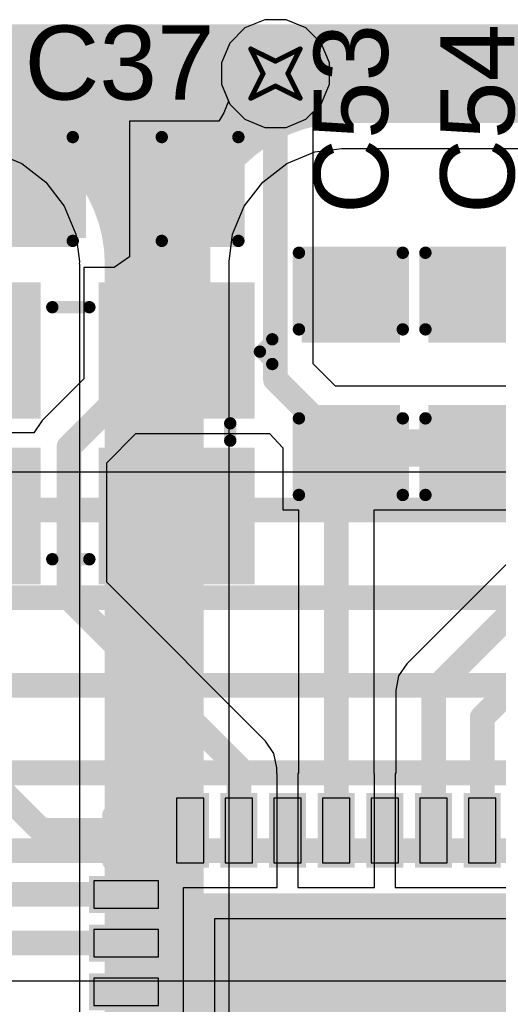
# Model space of a CAD drawing. Header units: inches. Extents: x -0.03 to 9.71, y 0 to 4.44.
# Tile 79 of 118: x 2.01 to 2.2, y 1.91 to 2.31. Entities that reach past the tile are written whole.
import ezdxf

# ---------------------------------------------------------------- set-up
doc = ezdxf.new("R2010")
doc.units = ezdxf.units.IN
doc.header["$MEASUREMENT"] = 0
for name, color, linetype in [('Bottom Layer', 5, 'Continuous'), ('Drill Drawing', 1, 'Continuous'), ('Layer 1', 16, 'Continuous'), ('Layer 2', 76, 'Continuous'), ('Top Layer', 1, 'Continuous'), ('Top Overlay', 2, 'Continuous'), ('Top Paste', 8, 'Continuous'), ('Top Solder', 216, 'Continuous'), ('Via Holes', 16, 'Continuous')]:
    doc.layers.add(name, color=color, linetype=linetype)
doc.styles.add('Arial', font='txt', dxfattribs={"height": 0.2})

# ---------------------------------------------------------------- blocks, each defined once
blk = doc.blocks.new('SMD3225_4P_2')
at = {"layer": 'Top Layer'}
for points in [[(-0.07086615, 0.05708665), (-0.01574805, 0.05708665), (-0.01574805, 0.00984255), (-0.07086615, 0.00984255)], [(0.01574805, 0.05708665), (0.07086615, 0.05708665), (0.07086615, 0.00984255), (0.01574805, 0.00984255)], [(-0.07086615, -0.00984245), (-0.01574805, -0.00984245), (-0.01574805, -0.05708655), (-0.07086615, -0.05708655)], [(0.01574805, -0.00984245), (0.07086615, -0.00984245), (0.07086615, -0.05708655), (0.01574805, -0.05708655)]]:
    blk.add_hatch(color=1, dxfattribs=at).paths.add_polyline_path(points)
at = {"layer": 'Top Paste'}
for points in [[(-0.07086615, 0.05708665), (-0.01574805, 0.05708665), (-0.01574805, 0.00984255), (-0.07086615, 0.00984255)], [(0.01574805, 0.05708665), (0.07086615, 0.05708665), (0.07086615, 0.00984255), (0.01574805, 0.00984255)], [(-0.07086615, -0.00984245), (-0.01574805, -0.00984245), (-0.01574805, -0.05708655), (-0.07086615, -0.05708655)], [(0.01574805, -0.00984245), (0.07086615, -0.00984245), (0.07086615, -0.05708655), (0.01574805, -0.05708655)]]:
    blk.add_hatch(color=8, dxfattribs=at).paths.add_polyline_path(points)
at = {"layer": 'Top Solder'}
for points in [[(-0.07486615, 0.06108665), (-0.01174805, 0.06108665), (-0.01174805, 0.00584255), (-0.07486615, 0.00584255)], [(0.01174805, 0.06108665), (0.07486615, 0.06108665), (0.07486615, 0.00584255), (0.01174805, 0.00584255)], [(-0.07486615, -0.00584245), (-0.01174805, -0.00584245), (-0.01174805, -0.06108655), (-0.07486615, -0.06108655)], [(0.01174805, -0.00584245), (0.07486615, -0.00584245), (0.07486615, -0.06108655), (0.01174805, -0.06108655)]]:
    blk.add_hatch(color=216, dxfattribs=at).paths.add_polyline_path(points)
at = {"layer": 'Top Overlay', "const_width": 0.005}
for points in [[(0.007, 0.051), (-0.008, 0.051)], [(-0.065, 0.003), (-0.065, -0.004)], [(0.065, 0.003), (0.065, -0.004)], [(-0.082, -0.0279999), (-0.082, -0.038)], [(-0.077, -0.033), (-0.082, -0.0279999)], [(-0.077, -0.033), (-0.082, -0.038)], [(0.007, -0.0509999), (-0.008, -0.0509999)]]:
    blk.add_lwpolyline(points, dxfattribs=at)
at = {"layer": 'Top Overlay', "const_width": 0.0025}
for points in [[(-0.00925, 0.051, 1), (-0.00675, 0.051, 1)], [(0.00575, 0.051, 1), (0.00825, 0.051, 1)], [(-0.06625, 0.003, 1), (-0.06375, 0.003, 1)], [(0.06375, 0.003, 1), (0.06625, 0.003, 1)], [(-0.06625, -0.004, 1), (-0.06375, -0.004, 1)], [(0.06375, -0.004, 1), (0.06625, -0.004, 1)], [(-0.08325, -0.0279999, 1), (-0.08075, -0.0279999, 1)], [(-0.08325, -0.0279999, 1), (-0.08075, -0.0279999, 1)], [(-0.07825, -0.033, 1), (-0.07575, -0.033, 1)], [(-0.07825, -0.033, 1), (-0.07575, -0.033, 1)], [(-0.08325, -0.038, 1), (-0.08075, -0.038, 1)], [(-0.08325, -0.038, 1), (-0.08075, -0.038, 1)], [(-0.00925, -0.0509999, 1), (-0.00675, -0.0509999, 1)], [(0.00575, -0.0509999, 1), (0.00825, -0.0509999, 1)]]:
    blk.add_lwpolyline(points, format="xyb", close=True, dxfattribs=at)
blk = doc.blocks.new('40_LFCSP_WQ__6_6__5')
at = {"layer": 'Top Layer'}
for points in [[(-0.083068, 0.1275605), (-0.083068, 0.1013795), (-0.094092, 0.1013795), (-0.094092, 0.1275605)], [(-0.063388, 0.1275606), (-0.063388, 0.1013796), (-0.074412, 0.1013796), (-0.074412, 0.1275606)], [(-0.043698, 0.1275605), (-0.043698, 0.1013795), (-0.054722, 0.1013795), (-0.054722, 0.1275605)], [(-0.0240181, 0.1275605), (-0.0240181, 0.1013795), (-0.0350421, 0.1013795), (-0.0350421, 0.1275605)], [(-0.004328, 0.1275605), (-0.004328, 0.1013795), (-0.015352, 0.1013795), (-0.015352, 0.1275605)], [(0.015352, 0.1275605), (0.015352, 0.1013795), (0.004328, 0.1013795), (0.004328, 0.1275605)], [(0.0350421, 0.1275605), (0.0350421, 0.1013795), (0.0240181, 0.1013795), (0.0240181, 0.1275605)], [(0.054722, 0.1275605), (0.054722, 0.1013795), (0.043698, 0.1013795), (0.043698, 0.1275605)], [(0.074412, 0.1275606), (0.074412, 0.1013796), (0.063388, 0.1013796), (0.063388, 0.1275606)], [(0.094092, 0.1275605), (0.094092, 0.1013795), (0.083068, 0.1013795), (0.083068, 0.1275605)], [(-0.1013795, 0.094092), (-0.1013795, 0.083068), (-0.1275605, 0.083068), (-0.1275605, 0.094092)], [(0.1275605, 0.094092), (0.1275605, 0.083068), (0.1013795, 0.083068), (0.1013795, 0.094092)], [(0.087008, 0.087008), (0.087008, -0.087008), (-0.087008, -0.087008), (-0.087008, 0.087008)], [(-0.1013796, 0.074412), (-0.1013796, 0.063388), (-0.1275606, 0.063388), (-0.1275606, 0.074412)], [(0.1275606, 0.074412), (0.1275606, 0.063388), (0.1013796, 0.063388), (0.1013796, 0.074412)], [(-0.1013795, 0.054722), (-0.1013795, 0.043698), (-0.1275605, 0.043698), (-0.1275605, 0.054722)], [(0.1275605, 0.054722), (0.1275605, 0.043698), (0.1013795, 0.043698), (0.1013795, 0.054722)], [(-0.1013795, 0.0350421), (-0.1013795, 0.0240181), (-0.1275605, 0.0240181), (-0.1275605, 0.0350421)], [(0.1275605, 0.0350421), (0.1275605, 0.0240181), (0.1013795, 0.0240181), (0.1013795, 0.0350421)], [(-0.1013795, 0.015352), (-0.1013795, 0.004328), (-0.1275605, 0.004328), (-0.1275605, 0.015352)], [(0.1275605, 0.015352), (0.1275605, 0.004328), (0.1013795, 0.004328), (0.1013795, 0.015352)], [(-0.1013795, -0.004328), (-0.1013795, -0.015352), (-0.1275605, -0.015352), (-0.1275605, -0.004328)], [(0.1275605, -0.004328), (0.1275605, -0.015352), (0.1013795, -0.015352), (0.1013795, -0.004328)], [(-0.1013795, -0.0240181), (-0.1013795, -0.0350421), (-0.1275605, -0.0350421), (-0.1275605, -0.0240181)], [(0.1275605, -0.0240181), (0.1275605, -0.0350421), (0.1013795, -0.0350421), (0.1013795, -0.0240181)], [(-0.1013795, -0.043698), (-0.1013795, -0.054722), (-0.1275605, -0.054722), (-0.1275605, -0.043698)], [(0.1275605, -0.043698), (0.1275605, -0.054722), (0.1013795, -0.054722), (0.1013795, -0.043698)], [(-0.1013796, -0.063388), (-0.1013796, -0.074412), (-0.1275606, -0.074412), (-0.1275606, -0.063388)], [(0.1275606, -0.063388), (0.1275606, -0.074412), (0.1013796, -0.074412), (0.1013796, -0.063388)], [(-0.1013795, -0.083068), (-0.1013795, -0.094092), (-0.1275605, -0.094092), (-0.1275605, -0.083068)], [(0.1275605, -0.083068), (0.1275605, -0.094092), (0.1013795, -0.094092), (0.1013795, -0.083068)], [(-0.083068, -0.1013795), (-0.083068, -0.1275605), (-0.094092, -0.1275605), (-0.094092, -0.1013795)], [(-0.063388, -0.1013796), (-0.063388, -0.1275606), (-0.074412, -0.1275606), (-0.074412, -0.1013796)], [(-0.043698, -0.1013795), (-0.043698, -0.1275605), (-0.054722, -0.1275605), (-0.054722, -0.1013795)], [(-0.0240181, -0.1013795), (-0.0240181, -0.1275605), (-0.0350421, -0.1275605), (-0.0350421, -0.1013795)], [(-0.004328, -0.1013795), (-0.004328, -0.1275605), (-0.015352, -0.1275605), (-0.015352, -0.1013795)], [(0.015352, -0.1013795), (0.015352, -0.1275605), (0.004328, -0.1275605), (0.004328, -0.1013795)], [(0.0350421, -0.1013795), (0.0350421, -0.1275605), (0.0240181, -0.1275605), (0.0240181, -0.1013795)], [(0.054722, -0.1013795), (0.054722, -0.1275605), (0.043698, -0.1275605), (0.043698, -0.1013795)], [(0.074412, -0.1013796), (0.074412, -0.1275606), (0.063388, -0.1275606), (0.063388, -0.1013796)], [(0.094092, -0.1013795), (0.094092, -0.1275605), (0.083068, -0.1275605), (0.083068, -0.1013795)]]:
    blk.add_hatch(color=1, dxfattribs=at).paths.add_polyline_path(points)
at = {"layer": 'Top Solder'}
for points in [[(-0.081068, 0.1295605), (-0.081068, 0.0993795), (-0.096092, 0.0993795), (-0.096092, 0.1295605)], [(-0.061388, 0.1295606), (-0.061388, 0.0993796), (-0.076412, 0.0993796), (-0.076412, 0.1295606)], [(-0.041698, 0.1295605), (-0.041698, 0.0993795), (-0.056722, 0.0993795), (-0.056722, 0.1295605)], [(-0.0220181, 0.1295605), (-0.0220181, 0.0993795), (-0.0370421, 0.0993795), (-0.0370421, 0.1295605)], [(-0.002328, 0.1295605), (-0.002328, 0.0993795), (-0.017352, 0.0993795), (-0.017352, 0.1295605)], [(0.017352, 0.1295605), (0.017352, 0.0993795), (0.002328, 0.0993795), (0.002328, 0.1295605)], [(0.0370421, 0.1295605), (0.0370421, 0.0993795), (0.0220181, 0.0993795), (0.0220181, 0.1295605)], [(0.056722, 0.1295605), (0.056722, 0.0993795), (0.041698, 0.0993795), (0.041698, 0.1295605)], [(0.076412, 0.1295606), (0.076412, 0.0993796), (0.061388, 0.0993796), (0.061388, 0.1295606)], [(0.096092, 0.1295605), (0.096092, 0.0993795), (0.081068, 0.0993795), (0.081068, 0.1295605)], [(-0.0993795, 0.096092), (-0.0993795, 0.081068), (-0.1295605, 0.081068), (-0.1295605, 0.096092)], [(0.1295605, 0.096092), (0.1295605, 0.081068), (0.0993795, 0.081068), (0.0993795, 0.096092)], [(0.089008, 0.089008), (0.089008, -0.089008), (-0.089008, -0.089008), (-0.089008, 0.089008)], [(-0.0993796, 0.076412), (-0.0993796, 0.061388), (-0.1295606, 0.061388), (-0.1295606, 0.076412)], [(0.1295606, 0.076412), (0.1295606, 0.061388), (0.0993796, 0.061388), (0.0993796, 0.076412)], [(-0.0993795, 0.056722), (-0.0993795, 0.041698), (-0.1295605, 0.041698), (-0.1295605, 0.056722)], [(0.1295605, 0.056722), (0.1295605, 0.041698), (0.0993795, 0.041698), (0.0993795, 0.056722)], [(-0.0993795, 0.0370421), (-0.0993795, 0.0220181), (-0.1295605, 0.0220181), (-0.1295605, 0.0370421)], [(0.1295605, 0.0370421), (0.1295605, 0.0220181), (0.0993795, 0.0220181), (0.0993795, 0.0370421)], [(-0.0993795, 0.017352), (-0.0993795, 0.002328), (-0.1295605, 0.002328), (-0.1295605, 0.017352)], [(0.1295605, 0.017352), (0.1295605, 0.002328), (0.0993795, 0.002328), (0.0993795, 0.017352)], [(-0.0993795, -0.002328), (-0.0993795, -0.017352), (-0.1295605, -0.017352), (-0.1295605, -0.002328)], [(0.1295605, -0.002328), (0.1295605, -0.017352), (0.0993795, -0.017352), (0.0993795, -0.002328)], [(-0.0993795, -0.0220181), (-0.0993795, -0.0370421), (-0.1295605, -0.0370421), (-0.1295605, -0.0220181)], [(0.1295605, -0.0220181), (0.1295605, -0.0370421), (0.0993795, -0.0370421), (0.0993795, -0.0220181)], [(-0.0993795, -0.041698), (-0.0993795, -0.056722), (-0.1295605, -0.056722), (-0.1295605, -0.041698)], [(0.1295605, -0.041698), (0.1295605, -0.056722), (0.0993795, -0.056722), (0.0993795, -0.041698)], [(-0.0993796, -0.061388), (-0.0993796, -0.076412), (-0.1295606, -0.076412), (-0.1295606, -0.061388)], [(0.1295606, -0.061388), (0.1295606, -0.076412), (0.0993796, -0.076412), (0.0993796, -0.061388)], [(-0.0993795, -0.081068), (-0.0993795, -0.096092), (-0.1295605, -0.096092), (-0.1295605, -0.081068)], [(0.1295605, -0.081068), (0.1295605, -0.096092), (0.0993795, -0.096092), (0.0993795, -0.081068)], [(-0.081068, -0.0993795), (-0.081068, -0.1295605), (-0.096092, -0.1295605), (-0.096092, -0.0993795)], [(-0.061388, -0.0993796), (-0.061388, -0.1295606), (-0.076412, -0.1295606), (-0.076412, -0.0993796)], [(-0.041698, -0.0993795), (-0.041698, -0.1295605), (-0.056722, -0.1295605), (-0.056722, -0.0993795)], [(-0.0220181, -0.0993795), (-0.0220181, -0.1295605), (-0.0370421, -0.1295605), (-0.0370421, -0.0993795)], [(-0.002328, -0.0993795), (-0.002328, -0.1295605), (-0.017352, -0.1295605), (-0.017352, -0.0993795)], [(0.017352, -0.0993795), (0.017352, -0.1295605), (0.002328, -0.1295605), (0.002328, -0.0993795)], [(0.0370421, -0.0993795), (0.0370421, -0.1295605), (0.0220181, -0.1295605), (0.0220181, -0.0993795)], [(0.056722, -0.0993795), (0.056722, -0.1295605), (0.041698, -0.1295605), (0.041698, -0.0993795)], [(0.076412, -0.0993796), (0.076412, -0.1295606), (0.061388, -0.1295606), (0.061388, -0.0993796)], [(0.096092, -0.0993795), (0.096092, -0.1295605), (0.081068, -0.1295605), (0.081068, -0.0993795)]]:
    blk.add_hatch(color=216, dxfattribs=at).paths.add_polyline_path(points)
at = {"layer": 'Top Overlay'}
for points, const_width in [([(-0.12111, 0.12111), (-0.101594, 0.12111)], 0.006), ([(-0.12111, 0.12111), (-0.12111, 0.101594)], 0.006), ([(0.101594, 0.12111), (0.12111, 0.12111)], 0.006), ([(0.12111, 0.12111), (0.12111, 0.101594)], 0.006), ([(-0.13847, 0.09358), (-0.13847, 0.08358)], 0.005), ([(-0.13847, 0.09358), (-0.13347, 0.08858)], 0.005), ([(-0.13347, 0.08858), (-0.13847, 0.08358)], 0.005), ([(-0.12111, -0.101594), (-0.12111, -0.12111)], 0.006), ([(0.12111, -0.101594), (0.12111, -0.12111)], 0.006), ([(-0.12111, -0.12111), (-0.101594, -0.12111)], 0.006), ([(0.101594, -0.12111), (0.12111, -0.12111)], 0.006)]:
    blk.add_lwpolyline(points, dxfattribs=dict(at, const_width=const_width))
for points, const_width in [([(-0.12261, 0.12111, 1), (-0.11961, 0.12111, 1)], 0.003), ([(-0.12261, 0.12111, 1), (-0.11961, 0.12111, 1)], 0.003), ([(-0.103094, 0.12111, 1), (-0.100094, 0.12111, 1)], 0.003), ([(0.100094, 0.12111, 1), (0.103094, 0.12111, 1)], 0.003), ([(0.11961, 0.12111, 1), (0.12261, 0.12111, 1)], 0.003), ([(0.11961, 0.12111, 1), (0.12261, 0.12111, 1)], 0.003), ([(-0.12261, 0.101594, 1), (-0.11961, 0.101594, 1)], 0.003), ([(0.11961, 0.101594, 1), (0.12261, 0.101594, 1)], 0.003), ([(-0.13972, 0.09358, 1), (-0.13722, 0.09358, 1)], 0.0025), ([(-0.13972, 0.09358, 1), (-0.13722, 0.09358, 1)], 0.0025), ([(-0.13472, 0.08858, 1), (-0.13222, 0.08858, 1)], 0.0025), ([(-0.13472, 0.08858, 1), (-0.13222, 0.08858, 1)], 0.0025), ([(-0.13972, 0.08358, 1), (-0.13722, 0.08358, 1)], 0.0025), ([(-0.13972, 0.08358, 1), (-0.13722, 0.08358, 1)], 0.0025), ([(-0.12261, -0.101594, 1), (-0.11961, -0.101594, 1)], 0.003), ([(0.11961, -0.101594, 1), (0.12261, -0.101594, 1)], 0.003), ([(-0.12261, -0.12111, 1), (-0.11961, -0.12111, 1)], 0.003), ([(-0.12261, -0.12111, 1), (-0.11961, -0.12111, 1)], 0.003), ([(-0.103094, -0.12111, 1), (-0.100094, -0.12111, 1)], 0.003), ([(0.100094, -0.12111, 1), (0.103094, -0.12111, 1)], 0.003), ([(0.11961, -0.12111, 1), (0.12261, -0.12111, 1)], 0.003), ([(0.11961, -0.12111, 1), (0.12261, -0.12111, 1)], 0.003)]:
    blk.add_lwpolyline(points, format="xyb", close=True, dxfattribs=dict(at, const_width=const_width))
at = {"layer": 'Top Paste'}
for p, q in [((-0.083071, 0.127559), (-0.094094, 0.127559)), ((-0.094094, 0.127559), (-0.094094, 0.101378)), ((-0.083071, 0.101378), (-0.083071, 0.127559)), ((-0.063386, 0.127559), (-0.074409, 0.127559)), ((-0.074409, 0.127559), (-0.074409, 0.101378)), ((-0.063386, 0.101378), (-0.063386, 0.127559)), ((-0.043701, 0.127559), (-0.054724, 0.127559)), ((-0.054724, 0.127559), (-0.054724, 0.101378)), ((-0.043701, 0.101378), (-0.043701, 0.127559)), ((-0.024016, 0.127559), (-0.035039, 0.127559)), ((-0.035039, 0.127559), (-0.035039, 0.101378)), ((-0.024016, 0.101378), (-0.024016, 0.127559)), ((-0.004331, 0.127559), (-0.015354, 0.127559)), ((-0.015354, 0.127559), (-0.015354, 0.101378)), ((-0.004331, 0.101378), (-0.004331, 0.127559)), ((0.015354, 0.127559), (0.004331, 0.127559)), ((0.004331, 0.127559), (0.004331, 0.101378)), ((0.015354, 0.127559), (0.015354, 0.127559)), ((0.015354, 0.101378), (0.015354, 0.127559)), ((0.035039, 0.127559), (0.024016, 0.127559)), ((0.024016, 0.127559), (0.024016, 0.101378)), ((0.035039, 0.127559), (0.035039, 0.127559)), ((0.035039, 0.101378), (0.035039, 0.127559)), ((0.054724, 0.127559), (0.043701, 0.127559)), ((0.043701, 0.127559), (0.043701, 0.101378)), ((0.054724, 0.127559), (0.054724, 0.127559)), ((0.054724, 0.101378), (0.054724, 0.127559)), ((0.074409, 0.127559), (0.063386, 0.127559)), ((0.063386, 0.127559), (0.063386, 0.101378)), ((0.074409, 0.127559), (0.074409, 0.127559)), ((0.074409, 0.101378), (0.074409, 0.127559)), ((0.094094, 0.127559), (0.083071, 0.127559)), ((0.083071, 0.127559), (0.083071, 0.101378)), ((0.094094, 0.101378), (0.094094, 0.127559)), ((-0.094094, 0.101378), (-0.094094, 0.101378)), ((-0.094094, 0.101378), (-0.083071, 0.101378)), ((-0.074409, 0.101378), (-0.074409, 0.101378)), ((-0.074409, 0.101378), (-0.063386, 0.101378)), ((-0.054724, 0.101378), (-0.054724, 0.101378)), ((-0.054724, 0.101378), (-0.043701, 0.101378)), ((-0.035039, 0.101378), (-0.035039, 0.101378)), ((-0.035039, 0.101378), (-0.024016, 0.101378)), ((-0.015354, 0.101378), (-0.015354, 0.101378)), ((-0.015354, 0.101378), (-0.004331, 0.101378)), ((0.004331, 0.101378), (0.015354, 0.101378)), ((0.024016, 0.101378), (0.035039, 0.101378)), ((0.043701, 0.101378), (0.054724, 0.101378)), ((0.063386, 0.101378), (0.074409, 0.101378)), ((0.083071, 0.101378), (0.083071, 0.101378)), ((0.083071, 0.101378), (0.094094, 0.101378)), ((-0.101378, 0.094094), (-0.127559, 0.094094)), ((-0.127559, 0.094094), (-0.127559, 0.083071)), ((-0.101378, 0.083071), (-0.101378, 0.094094)), ((0.127559, 0.094094), (0.101378, 0.094094)), ((0.101378, 0.094094), (0.101378, 0.083071)), ((0.127559, 0.083071), (0.127559, 0.094094)), ((-0.127559, 0.083071), (-0.127559, 0.083071)), ((-0.127559, 0.083071), (-0.101378, 0.083071)), ((0.101378, 0.083071), (0.101378, 0.083071)), ((0.101378, 0.083071), (0.127559, 0.083071)), ((0.07874, 0.07874), (-0.07874, 0.07874)), ((-0.07874, 0.07874), (-0.07874, -0.07874)), ((0.07874, -0.07874), (0.07874, 0.07874)), ((-0.101378, 0.074409), (-0.127559, 0.074409)), ((-0.127559, 0.074409), (-0.127559, 0.063386)), ((-0.101378, 0.063386), (-0.101378, 0.074409)), ((0.127559, 0.074409), (0.101378, 0.074409)), ((0.101378, 0.074409), (0.101378, 0.063386)), ((0.127559, 0.063386), (0.127559, 0.074409)), ((-0.127559, 0.063386), (-0.127559, 0.063386)), ((-0.127559, 0.063386), (-0.101378, 0.063386)), ((0.101378, 0.063386), (0.101378, 0.063386)), ((0.101378, 0.063386), (0.127559, 0.063386)), ((-0.101378, 0.054724), (-0.127559, 0.054724)), ((-0.127559, 0.054724), (-0.127559, 0.043701)), ((-0.101378, 0.054724), (-0.101378, 0.054724)), ((-0.101378, 0.043701), (-0.101378, 0.054724)), ((0.127559, 0.054724), (0.101378, 0.054724)), ((0.101378, 0.054724), (0.101378, 0.043701)), ((0.127559, 0.043701), (0.127559, 0.054724)), ((-0.127559, 0.043701), (-0.101378, 0.043701)), ((0.101378, 0.043701), (0.101378, 0.043701)), ((0.101378, 0.043701), (0.127559, 0.043701)), ((-0.101378, 0.035039), (-0.127559, 0.035039)), ((-0.127559, 0.035039), (-0.127559, 0.024016)), ((-0.101378, 0.035039), (-0.101378, 0.035039)), ((-0.101378, 0.024016), (-0.101378, 0.035039)), ((0.127559, 0.035039), (0.101378, 0.035039)), ((0.101378, 0.035039), (0.101378, 0.024016)), ((0.127559, 0.024016), (0.127559, 0.035039)), ((-0.127559, 0.024016), (-0.101378, 0.024016)), ((0.101378, 0.024016), (0.101378, 0.024016)), ((0.101378, 0.024016), (0.127559, 0.024016)), ((-0.101378, 0.015354), (-0.127559, 0.015354)), ((-0.127559, 0.015354), (-0.127559, 0.004331)), ((-0.101378, 0.015354), (-0.101378, 0.015354)), ((-0.101378, 0.004331), (-0.101378, 0.015354)), ((0.127559, 0.015354), (0.101378, 0.015354)), ((0.101378, 0.015354), (0.101378, 0.004331)), ((0.127559, 0.004331), (0.127559, 0.015354)), ((-0.127559, 0.004331), (-0.101378, 0.004331)), ((0.101378, 0.004331), (0.101378, 0.004331)), ((0.101378, 0.004331), (0.127559, 0.004331)), ((-0.101378, -0.004331), (-0.127559, -0.004331)), ((-0.127559, -0.004331), (-0.127559, -0.015354)), ((-0.101378, -0.004331), (-0.101378, -0.004331)), ((-0.101378, -0.015354), (-0.101378, -0.004331)), ((0.127559, -0.004331), (0.101378, -0.004331)), ((0.101378, -0.004331), (0.101378, -0.015354)), ((0.127559, -0.015354), (0.127559, -0.004331)), ((-0.127559, -0.015354), (-0.101378, -0.015354)), ((0.101378, -0.015354), (0.101378, -0.015354)), ((0.101378, -0.015354), (0.127559, -0.015354)), ((-0.101378, -0.024016), (-0.127559, -0.024016)), ((-0.127559, -0.024016), (-0.127559, -0.035039)), ((-0.101378, -0.024016), (-0.101378, -0.024016)), ((-0.101378, -0.035039), (-0.101378, -0.024016)), ((0.127559, -0.024016), (0.101378, -0.024016)), ((0.101378, -0.024016), (0.101378, -0.035039)), ((0.127559, -0.035039), (0.127559, -0.024016)), ((-0.127559, -0.035039), (-0.101378, -0.035039)), ((0.101378, -0.035039), (0.101378, -0.035039)), ((0.101378, -0.035039), (0.127559, -0.035039)), ((-0.101378, -0.043701), (-0.127559, -0.043701)), ((-0.127559, -0.043701), (-0.127559, -0.054724)), ((-0.101378, -0.043701), (-0.101378, -0.043701)), ((-0.101378, -0.054724), (-0.101378, -0.043701)), ((0.127559, -0.043701), (0.101378, -0.043701)), ((0.101378, -0.043701), (0.101378, -0.054724)), ((0.127559, -0.054724), (0.127559, -0.043701)), ((-0.127559, -0.054724), (-0.101378, -0.054724)), ((0.101378, -0.054724), (0.101378, -0.054724)), ((0.101378, -0.054724), (0.127559, -0.054724)), ((-0.101378, -0.063386), (-0.127559, -0.063386)), ((-0.127559, -0.063386), (-0.127559, -0.074409)), ((-0.101378, -0.063386), (-0.101378, -0.063386)), ((-0.101378, -0.074409), (-0.101378, -0.063386)), ((0.127559, -0.063386), (0.101378, -0.063386)), ((0.101378, -0.063386), (0.101378, -0.074409)), ((0.127559, -0.063386), (0.127559, -0.063386)), ((0.127559, -0.074409), (0.127559, -0.063386)), ((-0.127559, -0.074409), (-0.101378, -0.074409)), ((0.101378, -0.074409), (0.127559, -0.074409)), ((-0.07874, -0.07874), (-0.07874, -0.07874)), ((-0.07874, -0.07874), (0.07874, -0.07874)), ((-0.101378, -0.083071), (-0.127559, -0.083071)), ((-0.127559, -0.083071), (-0.127559, -0.094094)), ((-0.101378, -0.083071), (-0.101378, -0.083071)), ((-0.101378, -0.094094), (-0.101378, -0.083071)), ((0.127559, -0.083071), (0.101378, -0.083071)), ((0.101378, -0.083071), (0.101378, -0.094094)), ((0.127559, -0.083071), (0.127559, -0.083071)), ((0.127559, -0.094094), (0.127559, -0.083071)), ((-0.127559, -0.094094), (-0.101378, -0.094094)), ((0.101378, -0.094094), (0.127559, -0.094094)), ((-0.083071, -0.101378), (-0.094094, -0.101378)), ((-0.094094, -0.101378), (-0.094094, -0.127559)), ((-0.083071, -0.101378), (-0.083071, -0.101378)), ((-0.083071, -0.127559), (-0.083071, -0.101378)), ((-0.063386, -0.101378), (-0.074409, -0.101378)), ((-0.074409, -0.101378), (-0.074409, -0.127559)), ((-0.063386, -0.101378), (-0.063386, -0.101378)), ((-0.063386, -0.127559), (-0.063386, -0.101378)), ((-0.043701, -0.101378), (-0.054724, -0.101378)), ((-0.054724, -0.101378), (-0.054724, -0.127559)), ((-0.043701, -0.101378), (-0.043701, -0.101378)), ((-0.043701, -0.127559), (-0.043701, -0.101378)), ((-0.024016, -0.101378), (-0.035039, -0.101378)), ((-0.035039, -0.101378), (-0.035039, -0.127559)), ((-0.024016, -0.101378), (-0.024016, -0.101378)), ((-0.024016, -0.127559), (-0.024016, -0.101378)), ((-0.004331, -0.101378), (-0.015354, -0.101378)), ((-0.015354, -0.101378), (-0.015354, -0.127559)), ((-0.004331, -0.101378), (-0.004331, -0.101378)), ((-0.004331, -0.127559), (-0.004331, -0.101378)), ((0.015354, -0.101378), (0.004331, -0.101378)), ((0.004331, -0.101378), (0.004331, -0.127559)), ((0.015354, -0.101378), (0.015354, -0.101378)), ((0.015354, -0.127559), (0.015354, -0.101378)), ((0.035039, -0.101378), (0.024016, -0.101378)), ((0.024016, -0.101378), (0.024016, -0.127559)), ((0.035039, -0.101378), (0.035039, -0.101378)), ((0.035039, -0.127559), (0.035039, -0.101378)), ((0.054724, -0.101378), (0.043701, -0.101378)), ((0.043701, -0.101378), (0.043701, -0.127559)), ((0.054724, -0.101378), (0.054724, -0.101378)), ((0.054724, -0.127559), (0.054724, -0.101378)), ((0.074409, -0.101378), (0.063386, -0.101378)), ((0.063386, -0.101378), (0.063386, -0.127559)), ((0.074409, -0.101378), (0.074409, -0.101378)), ((0.074409, -0.127559), (0.074409, -0.101378)), ((0.094094, -0.101378), (0.083071, -0.101378)), ((0.083071, -0.101378), (0.083071, -0.127559)), ((0.094094, -0.127559), (0.094094, -0.101378)), ((-0.094094, -0.127559), (-0.083071, -0.127559)), ((-0.074409, -0.127559), (-0.063386, -0.127559)), ((-0.054724, -0.127559), (-0.043701, -0.127559)), ((-0.035039, -0.127559), (-0.024016, -0.127559)), ((-0.015354, -0.127559), (-0.004331, -0.127559)), ((0.004331, -0.127559), (0.015354, -0.127559)), ((0.024016, -0.127559), (0.035039, -0.127559)), ((0.043701, -0.127559), (0.054724, -0.127559)), ((0.063386, -0.127559), (0.074409, -0.127559)), ((0.083071, -0.127559), (0.083071, -0.127559)), ((0.083071, -0.127559), (0.094094, -0.127559))]:
    blk.add_line(p, q, dxfattribs=at)
blk = doc.blocks.new('C___0603_148')
at = {"layer": 'Top Layer'}
for points in [[(-0.015, 0.0175), (-0.015, -0.0175), (-0.045, -0.0175), (-0.045, 0.0175)], [(0.045, 0.0175), (0.045, -0.0175), (0.015, -0.0175), (0.015, 0.0175)]]:
    blk.add_hatch(color=1, dxfattribs=at).paths.add_polyline_path(points)
at = {"layer": 'Top Paste'}
for points in [[(-0.015, 0.0175), (-0.015, -0.0175), (-0.045, -0.0175), (-0.045, 0.0175)], [(0.045, 0.0175), (0.045, -0.0175), (0.015, -0.0175), (0.015, 0.0175)]]:
    blk.add_hatch(color=8, dxfattribs=at).paths.add_polyline_path(points)
at = {"layer": 'Top Solder'}
for points in [[(-0.0126378, 0.0198622), (-0.0126378, -0.0198622), (-0.0473622, -0.0198622), (-0.0473622, 0.0198622)], [(0.0473622, 0.0198622), (0.0473622, -0.0198622), (0.0126378, -0.0198622), (0.0126378, 0.0198622)]]:
    blk.add_hatch(color=216, dxfattribs=at).paths.add_polyline_path(points)
at = {"layer": 'Top Overlay', "const_width": 0.005}
for points in [[(-0.018, 0.021), (-0.049, 0.021)], [(-0.049, -0.021), (-0.049, 0.021)], [(0.049, 0.021), (0.018, 0.021)], [(0.049, -0.021), (0.049, 0.021)], [(-0.018, -0.021), (-0.049, -0.021)], [(0.049, -0.021), (0.018, -0.021)]]:
    blk.add_lwpolyline(points, dxfattribs=at)
at = {"layer": 'Top Overlay', "const_width": 0.0025}
for points in [[(-0.05025, 0.021, 1), (-0.04775, 0.021, 1)], [(-0.05025, 0.021, 1), (-0.04775, 0.021, 1)], [(-0.01925, 0.021, 1), (-0.01675, 0.021, 1)], [(0.01675, 0.021, 1), (0.01925, 0.021, 1)], [(0.04775, 0.021, 1), (0.05025, 0.021, 1)], [(0.04775, 0.021, 1), (0.05025, 0.021, 1)], [(-0.05025, -0.021, 1), (-0.04775, -0.021, 1)], [(-0.05025, -0.021, 1), (-0.04775, -0.021, 1)], [(-0.01925, -0.021, 1), (-0.01675, -0.021, 1)], [(0.01675, -0.021, 1), (0.01925, -0.021, 1)], [(0.04775, -0.021, 1), (0.05025, -0.021, 1)], [(0.04775, -0.021, 1), (0.05025, -0.021, 1)]]:
    blk.add_lwpolyline(points, format="xyb", close=True, dxfattribs=at)
blk = doc.blocks.new('C___0603_149')
at = {"layer": 'Top Layer'}
for points in [[(-0.015, 0.0175), (-0.015, -0.0175), (-0.045, -0.0175), (-0.045, 0.0175)], [(0.045, 0.0175), (0.045, -0.0175), (0.015, -0.0175), (0.015, 0.0175)]]:
    blk.add_hatch(color=1, dxfattribs=at).paths.add_polyline_path(points)
at = {"layer": 'Top Paste'}
for points in [[(-0.015, 0.0175), (-0.015, -0.0175), (-0.045, -0.0175), (-0.045, 0.0175)], [(0.045, 0.0175), (0.045, -0.0175), (0.015, -0.0175), (0.015, 0.0175)]]:
    blk.add_hatch(color=8, dxfattribs=at).paths.add_polyline_path(points)
at = {"layer": 'Top Solder'}
for points in [[(-0.0126378, 0.0198622), (-0.0126378, -0.0198622), (-0.0473622, -0.0198622), (-0.0473622, 0.0198622)], [(0.0473622, 0.0198622), (0.0473622, -0.0198622), (0.0126378, -0.0198622), (0.0126378, 0.0198622)]]:
    blk.add_hatch(color=216, dxfattribs=at).paths.add_polyline_path(points)
at = {"layer": 'Top Overlay', "const_width": 0.005}
for points in [[(-0.018, 0.021), (-0.049, 0.021)], [(-0.049, -0.021), (-0.049, 0.021)], [(0.049, 0.021), (0.018, 0.021)], [(0.049, -0.021), (0.049, 0.021)], [(-0.018, -0.021), (-0.049, -0.021)], [(0.049, -0.021), (0.018, -0.021)]]:
    blk.add_lwpolyline(points, dxfattribs=at)
at = {"layer": 'Top Overlay', "const_width": 0.0025}
for points in [[(-0.05025, 0.021, 1), (-0.04775, 0.021, 1)], [(-0.05025, 0.021, 1), (-0.04775, 0.021, 1)], [(-0.01925, 0.021, 1), (-0.01675, 0.021, 1)], [(0.01675, 0.021, 1), (0.01925, 0.021, 1)], [(0.04775, 0.021, 1), (0.05025, 0.021, 1)], [(0.04775, 0.021, 1), (0.05025, 0.021, 1)], [(-0.05025, -0.021, 1), (-0.04775, -0.021, 1)], [(-0.05025, -0.021, 1), (-0.04775, -0.021, 1)], [(-0.01925, -0.021, 1), (-0.01675, -0.021, 1)], [(0.01675, -0.021, 1), (0.01925, -0.021, 1)], [(0.04775, -0.021, 1), (0.05025, -0.021, 1)], [(0.04775, -0.021, 1), (0.05025, -0.021, 1)]]:
    blk.add_lwpolyline(points, format="xyb", close=True, dxfattribs=at)
blk = doc.blocks.new('C___0603_161')
at = {"layer": 'Top Layer'}
for points in [[(-0.015, 0.0175), (-0.015, -0.0175), (-0.045, -0.0175), (-0.045, 0.0175)], [(0.045, 0.0175), (0.045, -0.0175), (0.015, -0.0175), (0.015, 0.0175)]]:
    blk.add_hatch(color=1, dxfattribs=at).paths.add_polyline_path(points)
at = {"layer": 'Top Paste'}
for points in [[(-0.015, 0.0175), (-0.015, -0.0175), (-0.045, -0.0175), (-0.045, 0.0175)], [(0.045, 0.0175), (0.045, -0.0175), (0.015, -0.0175), (0.015, 0.0175)]]:
    blk.add_hatch(color=8, dxfattribs=at).paths.add_polyline_path(points)
at = {"layer": 'Top Solder'}
for points in [[(-0.0126378, 0.0198622), (-0.0126378, -0.0198622), (-0.0473622, -0.0198622), (-0.0473622, 0.0198622)], [(0.0473622, 0.0198622), (0.0473622, -0.0198622), (0.0126378, -0.0198622), (0.0126378, 0.0198622)]]:
    blk.add_hatch(color=216, dxfattribs=at).paths.add_polyline_path(points)
at = {"layer": 'Top Overlay', "const_width": 0.005}
for points in [[(-0.049, 0.021), (-0.018, 0.021)], [(-0.049, -0.021), (-0.049, 0.021)], [(0.018, 0.021), (0.049, 0.021)], [(0.049, -0.021), (0.049, 0.021)], [(-0.049, -0.021), (-0.018, -0.021)], [(0.018, -0.021), (0.049, -0.021)]]:
    blk.add_lwpolyline(points, dxfattribs=at)
at = {"layer": 'Top Overlay', "const_width": 0.0025}
for points in [[(-0.05025, 0.021, 1), (-0.04775, 0.021, 1)], [(-0.05025, 0.021, 1), (-0.04775, 0.021, 1)], [(-0.01925, 0.021, 1), (-0.01675, 0.021, 1)], [(0.01675, 0.021, 1), (0.01925, 0.021, 1)], [(0.04775, 0.021, 1), (0.05025, 0.021, 1)], [(0.04775, 0.021, 1), (0.05025, 0.021, 1)], [(-0.05025, -0.021, 1), (-0.04775, -0.021, 1)], [(-0.05025, -0.021, 1), (-0.04775, -0.021, 1)], [(-0.01925, -0.021, 1), (-0.01675, -0.021, 1)], [(0.01675, -0.021, 1), (0.01925, -0.021, 1)], [(0.04775, -0.021, 1), (0.05025, -0.021, 1)], [(0.04775, -0.021, 1), (0.05025, -0.021, 1)]]:
    blk.add_lwpolyline(points, format="xyb", close=True, dxfattribs=at)

msp = doc.modelspace()

# ---------------------------------------------------------------- hatches: boundary and pattern name
at = {"layer": 'Bottom Layer'}
h = msp.add_hatch(color=5, dxfattribs=at)
edge = h.paths.add_edge_path()
edge.add_arc((2.1112363, 2.2907841), 0.011811, 0, 360)
at = {"layer": 'Layer 1'}
h = msp.add_hatch(color=16, dxfattribs=at)
edge = h.paths.add_edge_path()
edge.add_arc((2.1112363, 2.2907841), 0.011811, 0, 360)
at = {"layer": 'Layer 2'}
h = msp.add_hatch(color=76, dxfattribs=at)
edge = h.paths.add_edge_path()
edge.add_arc((2.1112363, 2.2907841), 0.011811, 0, 360)
at = {"layer": 'Top Layer'}
h = msp.add_hatch(color=1, dxfattribs=at)
edge = h.paths.add_edge_path()
edge.add_arc((2.1112363, 2.2907841), 0.011811, 0, 360)
at = {"layer": 'Via Holes'}
h = msp.add_hatch(color=7, dxfattribs=at)
edge = h.paths.add_edge_path()
edge.add_arc((2.1112363, 2.2907841), 0.0059055, 0, 360)

# ---------------------------------------------------------------- linework, layer by layer
at = {"layer": 'Bottom Layer'}
for p, q in [((2.1068978, 2.3125951), (2.0988814, 2.3092746)), ((2.1155748, 2.3125951), (2.1068978, 2.3125951)), ((2.1235912, 2.3092746), (2.1155748, 2.3125951)), ((2.0988814, 2.3092746), (2.0927458, 2.303139)), ((2.1297268, 2.303139), (2.1235912, 2.3092746)), ((2.0927458, 2.303139), (2.0894253, 2.2951226)), ((2.1330473, 2.2951226), (2.1297268, 2.303139)), ((2.0894253, 2.2951226), (2.0894253, 2.2864456)), ((2.1330473, 2.2864456), (2.1330473, 2.2951226)), ((2.0894253, 2.2864456), (2.0927458, 2.2784292)), ((2.1297268, 2.2784292), (2.1330473, 2.2864456)), ((2.0927458, 2.2784292), (2.0988814, 2.2722936)), ((2.1235912, 2.2722936), (2.1297268, 2.2784292)), ((2.0988814, 2.2722936), (2.1068978, 2.2689731)), ((2.1155748, 2.2689731), (2.1235912, 2.2722936)), ((2.1068978, 2.2689731), (2.1155748, 2.2689731)), ((2.3340549, 2.1294677), (1.4289374, 2.1294677)), ((1.5903547, 1.9236831), (2.4961865, 1.9236831))]:
    msp.add_line(p, q, dxfattribs=at)
at = {"layer": 'Bottom Layer', "const_width": 0.01}
for points in [[(1.4133859, 2.1141738), (2.3496064, 2.1141738)], [(1.444882, 2.0787408), (2.3811025, 2.0787408)], [(1.4763781, 2.0433077), (2.4125985, 2.0433077)], [(1.5078741, 2.0078746), (2.4440946, 2.0078746)], [(1.5433072, 1.9763786), (2.4795277, 1.9763786)], [(1.5748032, 1.938977), (3.7110237, 1.938977)]]:
    msp.add_lwpolyline(points, dxfattribs=at)
at = {"layer": 'Drill Drawing', "const_width": 0.002}
for points in [[(2.1012363, 2.3007841), (2.1112363, 2.2957841)], [(2.1012363, 2.3007841), (2.1062363, 2.2907841)], [(2.1112363, 2.2957841), (2.1212363, 2.3007841)], [(2.1162363, 2.2907841), (2.1212363, 2.3007841)], [(2.1012363, 2.2807841), (2.1062363, 2.2907841)], [(2.1162363, 2.2907841), (2.1212363, 2.2807841)], [(2.1012363, 2.2807841), (2.1112363, 2.2857841)], [(2.1112363, 2.2857841), (2.1212363, 2.2807841)]]:
    msp.add_lwpolyline(points, dxfattribs=at)
at = {"layer": 'Drill Drawing', "const_width": 0.001}
for points in [[(2.1007363, 2.3007841, 1), (2.1017363, 2.3007841, 1)], [(2.1007363, 2.3007841, 1), (2.1017363, 2.3007841, 1)], [(2.1207363, 2.3007841, 1), (2.1217363, 2.3007841, 1)], [(2.1207363, 2.3007841, 1), (2.1217363, 2.3007841, 1)], [(2.1107363, 2.2957841, 1), (2.1117363, 2.2957841, 1)], [(2.1107363, 2.2957841, 1), (2.1117363, 2.2957841, 1)], [(2.1057363, 2.2907841, 1), (2.1067363, 2.2907841, 1)], [(2.1057363, 2.2907841, 1), (2.1067363, 2.2907841, 1)], [(2.1157363, 2.2907841, 1), (2.1167363, 2.2907841, 1)], [(2.1157363, 2.2907841, 1), (2.1167363, 2.2907841, 1)], [(2.1107363, 2.2857841, 1), (2.1117363, 2.2857841, 1)], [(2.1107363, 2.2857841, 1), (2.1117363, 2.2857841, 1)], [(2.1007363, 2.2807841, 1), (2.1017363, 2.2807841, 1)], [(2.1007363, 2.2807841, 1), (2.1017363, 2.2807841, 1)], [(2.1207363, 2.2807841, 1), (2.1217363, 2.2807841, 1)], [(2.1207363, 2.2807841, 1), (2.1217363, 2.2807841, 1)]]:
    msp.add_lwpolyline(points, format="xyb", close=True, dxfattribs=at)
at = {"layer": 'Layer 1'}
for p, q in [((2.1068978, 2.3125951), (2.0988814, 2.3092746)), ((2.1155748, 2.3125951), (2.1068978, 2.3125951)), ((2.1235912, 2.3092746), (2.1155748, 2.3125951)), ((2.0988814, 2.3092746), (2.0927458, 2.303139)), ((2.1297268, 2.303139), (2.1235912, 2.3092746)), ((2.0927458, 2.303139), (2.0894253, 2.2951226)), ((2.1330473, 2.2951226), (2.1297268, 2.303139)), ((2.0894253, 2.2951226), (2.0894253, 2.2864456)), ((2.1330473, 2.2864456), (2.1330473, 2.2951226)), ((2.0894253, 2.2864456), (2.0927458, 2.2784292)), ((2.1297268, 2.2784292), (2.1330473, 2.2864456)), ((2.0927458, 2.2784292), (2.0988814, 2.2722936)), ((2.1235912, 2.2722936), (2.1297268, 2.2784292)), ((2.0988814, 2.2722936), (2.1068978, 2.2689731)), ((2.1155748, 2.2689731), (2.1235912, 2.2722936)), ((2.1068978, 2.2689731), (2.1155748, 2.2689731))]:
    msp.add_line(p, q, dxfattribs=at)
at = {"layer": 'Layer 2'}
for p, q in [((1.9972216, 2.2590832), (2.0085735, 2.254381)), ((2.1158361, 2.254381), (2.127188, 2.2590832)), ((2.127188, 2.2590832), (2.1381412, 2.2605252)), ((2.1381412, 2.2605252), (2.2397803, 2.2605252)), ((2.0085735, 2.254381), (2.0183217, 2.246901)), ((2.1060879, 2.246901), (2.1158361, 2.254381)), ((2.0183217, 2.246901), (2.0258017, 2.2371528)), ((2.0986079, 2.2371528), (2.1060879, 2.246901)), ((2.0258017, 2.2371528), (2.0305039, 2.2258009)), ((2.0939057, 2.2258009), (2.0986079, 2.2371528)), ((2.0305039, 2.2258009), (2.031961, 2.2147333)), ((2.0924486, 2.2147333), (2.0939057, 2.2258009)), ((2.031961, 2.2147333), (2.0318731, 2.2136186)), ((2.0318731, 2.2136186), (2.0319457, 2.2136186)), ((2.0319457, 2.2136186), (2.0319459, 2.2136172)), ((2.0319459, 2.2136172), (2.0319459, 1.704725)), ((2.0925365, 2.2136186), (2.0924486, 2.2147333)), ((2.0924637, 2.2136172), (2.0924639, 2.2136186)), ((2.0924637, 1.704725), (2.0924637, 2.2136172)), ((2.0924639, 2.2136186), (2.0925365, 2.2136186))]:
    msp.add_line(p, q, dxfattribs=at)
at = {"layer": 'Layer 2', "const_width": 0.04}
for points in [[(1.9852151, 2.2907841), (2.1391945, 2.2907841)], [(2.1391945, 2.2907841), (2.2474922, 2.2907841)], [(2.0622048, 1.704725), (2.0622048, 2.2136187)]]:
    msp.add_lwpolyline(points, dxfattribs=at)
for points in [[(1.9852151, 2.2907841, -0.4128804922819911), (2.0622048, 2.2137944)], [(2.0622048, 2.2137944, -0.4128804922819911), (2.1391945, 2.2907841)], [(2.1391945, 2.2907841, -0.0005685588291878), (2.13937, 2.2907843)], [(2.0622046, 2.2136187, -0.0005691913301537), (2.0622048, 2.2137944)], [(2.0622048, 2.2137944, -0.0005691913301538), (2.062205, 2.2136187)]]:
    msp.add_lwpolyline(points, format="xyb", dxfattribs=at)
at = {"layer": 'Layer 2', "const_width": 0.02}
for points in [[(2.1291945, 2.2907841, 1), (2.1491945, 2.2907841, 1)], [(2.1291945, 2.2907841, 1), (2.1491945, 2.2907841, 1)], [(2.1291945, 2.2907841, 1), (2.1491945, 2.2907841, 1)], [(2.1291945, 2.2907841, 1), (2.1491945, 2.2907841, 1)], [(2.12937, 2.2907843, 1), (2.14937, 2.2907843, 1)], [(2.0522046, 2.2136187, 1), (2.0722046, 2.2136187, 1)], [(2.0522048, 2.2137944, 1), (2.0722048, 2.2137944, 1)], [(2.0522048, 2.2137944, 1), (2.0722048, 2.2137944, 1)], [(2.0522048, 2.2137944, 1), (2.0722048, 2.2137944, 1)], [(2.0522048, 2.2137944, 1), (2.0722048, 2.2137944, 1)], [(2.0522048, 2.2136187, 1), (2.0722048, 2.2136187, 1)], [(2.052205, 2.2136187, 1), (2.072205, 2.2136187, 1)]]:
    msp.add_lwpolyline(points, format="xyb", close=True, dxfattribs=at)
at = {"layer": 'Top Layer'}
for p, q in [((2.1068978, 2.3125951), (2.0988814, 2.3092746)), ((2.1155748, 2.3125951), (2.1068978, 2.3125951)), ((2.1235912, 2.3092746), (2.1155748, 2.3125951)), ((2.0988814, 2.3092746), (2.0927458, 2.303139)), ((2.1297268, 2.303139), (2.1235912, 2.3092746)), ((2.0927458, 2.303139), (2.0894253, 2.2951226)), ((2.1330473, 2.2951226), (2.1297268, 2.303139)), ((2.0894253, 2.2951226), (2.0894253, 2.2864456)), ((2.1330473, 2.2864456), (2.1330473, 2.2951226)), ((2.0894253, 2.2864456), (2.0922628, 2.2795951)), ((2.1297268, 2.2784292), (2.1330473, 2.2864456)), ((2.0922628, 2.2795951), (2.0904081, 2.2748629)), ((2.0904081, 2.2748629), (2.0882661, 2.2715951)), ((2.1265302, 2.2752326), (2.1297268, 2.2784292)), ((2.1265302, 2.1733265), (2.1265302, 2.2752326)), ((2.0882661, 2.2715951), (2.0522442, 2.2715951)), ((2.0522442, 2.2715951), (2.0522442, 2.2165952)), ((2.0522442, 2.2165952), (2.0459972, 2.2123628)), ((2.0459972, 2.2123628), (2.033701, 2.2123628)), ((2.033701, 2.2123628), (2.033701, 2.1672988)), ((2.1355649, 2.1642919), (2.1265302, 2.1733265)), ((2.033701, 2.1672988), (2.0168629, 2.1504607)), ((2.3227757, 2.1642919), (2.1355649, 2.1642919)), ((2.0168629, 2.1504607), (2.0135476, 2.145499)), ((2.0135346, 2.1454337), (1.9470868, 2.1454337)), ((2.0135476, 2.145499), (2.0135346, 2.1454337)), ((2.0429712, 2.1333114), (2.0547786, 2.1451188)), ((2.0547786, 2.1451188), (2.1088189, 2.1451188)), ((2.1088189, 2.1451188), (2.1142324, 2.139361)), ((2.1142324, 2.139361), (2.1142324, 2.1142919)), ((2.0429712, 2.0849575), (2.0429712, 2.1333114)), ((2.1142324, 2.1142919), (2.120533, 2.1142919)), ((2.120533, 2.1142919), (2.120533, 2.0076398)), ((2.1511208, 2.0076398), (2.1511208, 2.1142919)), ((2.1511208, 2.1142919), (2.2162102, 2.1142919)), ((2.2192716, 2.1069008), (2.1643826, 2.0520117)), ((2.1072712, 2.0206575), (2.0429712, 2.0849575)), ((2.1643826, 2.0520117), (2.1610673, 2.04705)), ((2.1610673, 2.04705), (2.1599031, 2.0411973)), ((2.1599031, 2.0411973), (2.1599031, 2.0076398)), ((2.1105865, 2.0156958), (2.1072712, 2.0206575)), ((2.1117507, 2.0098431), (2.1105865, 2.0156958)), ((2.1117507, 2.0076399), (2.1117507, 2.0098431)), ((2.1119664, 2.0076399), (2.1117507, 2.0076399)), ((2.1119664, 1.9614589), (2.1119664, 2.0076399)), ((2.120533, 2.0076398), (2.1203123, 2.0076398)), ((2.1203123, 2.0076398), (2.1203123, 1.9614588)), ((2.1513363, 2.0076398), (2.1511208, 2.0076398)), ((2.1513363, 1.9614588), (2.1513363, 2.0076398)), ((2.1599031, 2.0076398), (2.1596824, 2.0076398)), ((2.1596824, 2.0076398), (2.1596824, 1.9614588)), ((2.0739749, 1.9431473), (2.0739749, 1.9614588)), ((2.0739749, 1.9614588), (2.0922864, 1.9614588)), ((2.0922864, 1.9614588), (2.0922864, 1.9614589)), ((2.0922864, 1.9614589), (2.1119664, 1.9614589)), ((2.1203123, 1.9614588), (2.1513363, 1.9614588)), ((2.1596824, 1.9614588), (2.2300764, 1.9614588)), ((2.0739748, 1.9348013), (2.0739748, 1.9431473)), ((2.0739748, 1.9431473), (2.0739749, 1.9431473)), ((2.0739749, 1.9348013), (2.0739748, 1.9348013)), ((2.0739749, 1.8840974), (2.0739749, 1.9348013))]:
    msp.add_line(p, q, dxfattribs=at)
for points, const_width in [([(2.1112363, 2.1669916), (2.1112363, 2.2907841)], 0.01), ([(2.0773623, 2.1856306), (2.0773623, 2.243977)], 0.015), ([(2.0704725, 2.1787408), (2.0773623, 2.1856306)], 0.01), ([(2.0276773, 2.1396463), (2.0666536, 2.1786226)], 0.01), ([(2.0666536, 2.1786226), (2.0705907, 2.1786226)], 0.01), ([(2.1112363, 2.1669916), (2.128936, 2.1492919)], 0.01), ([(2.128936, 2.1492919), (2.1317324, 2.1492919)], 0.01), ([(2.1317324, 2.1492919), (2.1417324, 2.1392919)], 0.01), ([(2.0276773, 2.0786226), (2.0276773, 2.1396463)], 0.01), ([(2.1417324, 2.1392919), (2.1929135, 2.1392919)], 0.015), ([(2.1358269, 1.9860242), (2.1358269, 2.1333864)], 0.01), ([(2.175197, 2.0411973), (2.2431891, 2.1091894)], 0.01), ([(2.194882, 2.0303156), (2.2472442, 2.0826778)], 0.01), ([(2.0276773, 2.0786226), (2.0964568, 2.0098431)], 0.01), ([(2.175197, 1.9860242), (2.175197, 2.0411973)], 0.01), ([(2.194882, 1.9860242), (2.194882, 2.0303156)], 0.01), ([(1.9895148, 2.0115923), (2.0165578, 1.9845493)], 0.01), ([(2.0964568, 1.9860242), (2.0964568, 2.0098431)], 0.01), ([(2.0165578, 1.9845493), (2.0767744, 1.9845493)], 0.01), ([(2.0964568, 1.9860242), (2.0965749, 1.9859061)], 0.01), ([(2.0019686, 1.958662), (2.0494095, 1.958662)], 0.01), ([(1.9810631, 1.938977), (2.0494095, 1.938977)], 0.01)]:
    msp.add_lwpolyline(points, dxfattribs=dict(at, const_width=const_width))
for points, const_width in [([(2.1087363, 2.2907841, 1), (2.1137363, 2.2907841, 1)], 0.005), ([(2.0736123, 2.243977, 1), (2.0811123, 2.243977, 1)], 0.0075), ([(2.0736123, 2.1856306, 1), (2.0811123, 2.1856306, 1)], 0.0075), ([(2.0748623, 2.1856306, 1), (2.0798623, 2.1856306, 1)], 0.005), ([(2.0641536, 2.1786226, 1), (2.0691536, 2.1786226, 1)], 0.005), ([(2.0641536, 2.1786226, 1), (2.0691536, 2.1786226, 1)], 0.005), ([(2.0679725, 2.1787408, 1), (2.0729725, 2.1787408, 1)], 0.005), ([(2.0680907, 2.1786226, 1), (2.0730907, 2.1786226, 1)], 0.005), ([(2.1087363, 2.1669916, 1), (2.1137363, 2.1669916, 1)], 0.005), ([(2.1087363, 2.1669916, 1), (2.1137363, 2.1669916, 1)], 0.005), ([(2.126436, 2.1492919, 1), (2.131436, 2.1492919, 1)], 0.005), ([(2.126436, 2.1492919, 1), (2.131436, 2.1492919, 1)], 0.005), ([(2.1292324, 2.1492919, 1), (2.1342324, 2.1492919, 1)], 0.005), ([(2.1292324, 2.1492919, 1), (2.1342324, 2.1492919, 1)], 0.005), ([(2.0251773, 2.1396463, 1), (2.0301773, 2.1396463, 1)], 0.005), ([(2.0251773, 2.1396463, 1), (2.0301773, 2.1396463, 1)], 0.005), ([(2.1379824, 2.1392919, 1), (2.1454824, 2.1392919, 1)], 0.0075), ([(2.139198, 2.1392919, 1), (2.144198, 2.1392919, 1)], 0.005), ([(2.1392324, 2.1392919, 1), (2.1442324, 2.1392919, 1)], 0.005), ([(2.1891635, 2.1392919, 1), (2.1966635, 2.1392919, 1)], 0.0075), ([(2.1333268, 2.1333864, 1), (2.1383268, 2.1333864, 1)], 0.005), ([(2.1333269, 2.1333864, 1), (2.1383269, 2.1333864, 1)], 0.005), ([(2.0251773, 2.0786226, 1), (2.0301773, 2.0786226, 1)], 0.005), ([(2.0251773, 2.0786226, 1), (2.0301773, 2.0786226, 1)], 0.005), ([(2.172697, 2.0411973, 1), (2.177697, 2.0411973, 1)], 0.005), ([(2.172697, 2.0411973, 1), (2.177697, 2.0411973, 1)], 0.005), ([(2.192382, 2.0303156, 1), (2.197382, 2.0303156, 1)], 0.005), ([(2.192382, 2.0303156, 1), (2.197382, 2.0303156, 1)], 0.005), ([(2.0939568, 2.0098431, 1), (2.0989568, 2.0098431, 1)], 0.005), ([(2.0939568, 2.0098431, 1), (2.0989568, 2.0098431, 1)], 0.005), ([(2.0140578, 1.9845493, 1), (2.0190578, 1.9845493, 1)], 0.005), ([(2.0140578, 1.9845493, 1), (2.0190578, 1.9845493, 1)], 0.005), ([(2.0742744, 1.9845493, 1), (2.0792744, 1.9845493, 1)], 0.005), ([(2.0939568, 1.9860242, 1), (2.0989568, 1.9860242, 1)], 0.005), ([(2.0939568, 1.9860242, 1), (2.0989568, 1.9860242, 1)], 0.005), ([(2.0940749, 1.9859061, 1), (2.0990749, 1.9859061, 1)], 0.005), ([(2.1333269, 1.9860242, 1), (2.1383269, 1.9860242, 1)], 0.005), ([(2.172697, 1.9860242, 1), (2.177697, 1.9860242, 1)], 0.005), ([(2.192382, 1.9860242, 1), (2.197382, 1.9860242, 1)], 0.005), ([(2.0469095, 1.958662, 1), (2.0519095, 1.958662, 1)], 0.005), ([(2.0469095, 1.938977, 1), (2.0519095, 1.938977, 1)], 0.005)]:
    msp.add_lwpolyline(points, format="xyb", close=True, dxfattribs=dict(at, const_width=const_width))
at = {"layer": 'Top Layer', "const_width": 0.01}
msp.add_lwpolyline([(2.1358268, 2.1333864, -0.4125101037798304), (2.141698, 2.1392919)], format="xyb", dxfattribs=at)

# ---------------------------------------------------------------- block references
msp.add_blockref('C___0603_161', (2.0472442, 2.2440951))
for name, p, rotation in [('C___0603_149', (2.1417324, 2.1692919), 270), ('C___0603_148', (2.1929135, 2.1692919), 270), ('SMD3225_4P_2', (2.0279529, 2.1452763), 180), ('40_LFCSP_WQ__6_6__5', (2.1653544, 1.8700793), 90)]:
    msp.add_blockref(name, p, dxfattribs=dict(rotation=rotation))

# ---------------------------------------------------------------- texts
at = {"layer": 'Top Overlay', "style": 'Arial'}
msp.add_text('C37', height=0.03, dxfattribs=at).set_placement((2.0097159, 2.2802535))
for s, p in [('C53', (2.1567275, 2.2340136)), ('C54', (2.2079086, 2.2340136))]:
    msp.add_text(s, height=0.03, rotation=90, dxfattribs=at).set_placement(p)

doc.saveas('drawing.dxf')
